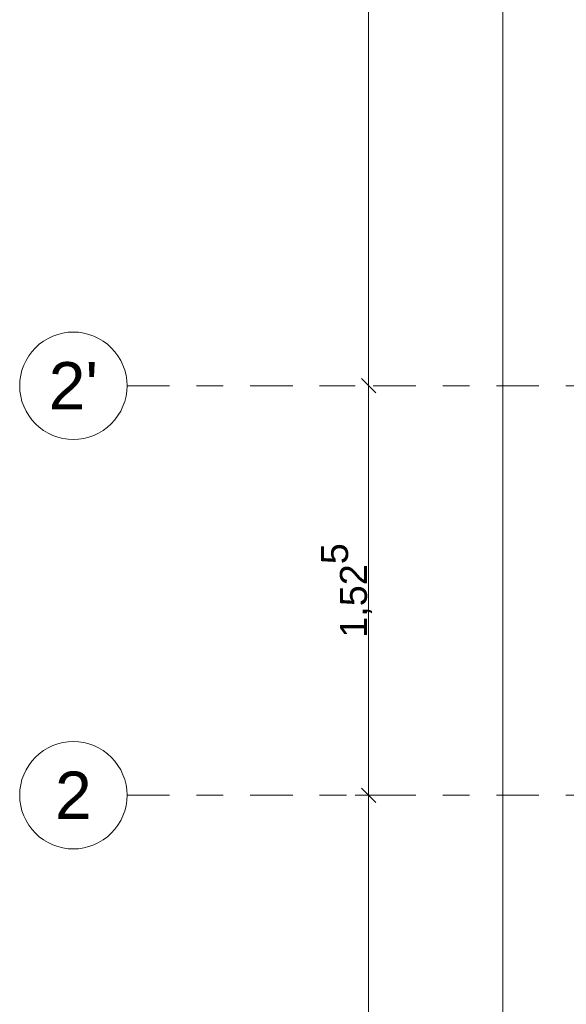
# Model space of a CAD drawing. Header units: metres. Extents: x -180 to 4, y -49 to 6.
# Tile 155 of 256: x -180.07 to -178.03, y -9.48 to -5.81. Entities that reach past the tile are written whole.
import ezdxf

# ---------------------------------------------------------------- set-up
doc = ezdxf.new("R2010")
doc.units = ezdxf.units.M
doc.header["$LTSCALE"] = 0.05
doc.header["$PDMODE"] = 1
doc.header["$PDSIZE"] = -2
doc.linetypes.add('Linienart-53', pattern=[5.291531, 3.175, -1.058062, 0.352704, -0.705764])
doc.layers.get('0').update_dxf_attribs({"lineweight": 25})
doc.layers.add('70 -71 Achsen- 1 Gebäudeachsen', color=7, linetype='Linienart-53', lineweight=18)
doc.layers.add('Keine', color=7, linetype='Continuous', lineweight=9)
doc.layers.add('70 -72 Beschriftung- 1 Beschriftung allgemein', color=7, linetype='Continuous', lineweight=9, true_color=0xff6633)
doc.layers.add('70 -76 Bemaßung- 2 Allgemein', color=7, linetype='Continuous', lineweight=5, true_color=0x6666cc)
doc.styles.add('Arial', font='arial.ttf')
doc.dimstyles.new('k+k_klein', dxfattribs={"dimtxt": 0.100689, "dimasz": 0.05302, "dimexe": 0.05, "dimexo": 0.15, "dimgap": 0.005, "dimtad": 1, "dimdec": 3, "dimtxsty": 'Arial', "dimblk": 'VW_SLASH-2', "dimblk1": 'VW_SLASH-2', "dimblk2": 'VW_SLASH-2', "dimcen": 0, "dimdle": 0.025, "dimadec": 3, "dimazin": 0, "dimtfac": 0.75, "dimtdec": 3, "dimtix": 1, "dimtmove": 0, "dimatfit": 0, "dimldrblk": 'VW_FILLEDARROW', "dimfxl": 0.1, "dimfxlon": 1, "dimfrac": 2, "dimtolj": 1, "dimarcsym": 0})

# ---------------------------------------------------------------- blocks, each defined once
blk = doc.blocks.new('Gruppe-13240')
at = {"layer": '70 -71 Achsen- 1 Gebäudeachsen', "transparency": 33554687}
blk.add_line((-179.668, -7.172), (3.826, -7.172), dxfattribs=at)
at = {"color": 255, "transparency": 33554687}
blk.add_wipeout([(-179.668, -7.172), (-179.669, -7.1916), (-179.6718, -7.2111), (-179.6766, -7.2301), (-179.6832, -7.2486), (-179.6916, -7.2663), (-179.7017, -7.2832), (-179.7134, -7.2989), (-179.7266, -7.3135), (-179.7411, -7.3266), (-179.7569, -7.3383), (-179.7737, -7.3484), (-179.7915, -7.3568), (-179.8099, -7.3634), (-179.829, -7.3682), (-179.8484, -7.3711), (-179.868, -7.372), (-179.8876, -7.3711), (-179.907, -7.3682), (-179.9261, -7.3634), (-179.9445, -7.3568), (-179.9623, -7.3484), (-179.9791, -7.3383), (-179.9949, -7.3266), (-180.0094, -7.3135), (-180.0226, -7.2989), (-180.0343, -7.2832), (-180.0444, -7.2663), (-180.0528, -7.2486), (-180.0594, -7.2301), (-180.0642, -7.2111), (-180.067, -7.1916), (-180.068, -7.172), (-180.067, -7.1524), (-180.0642, -7.133), (-180.0594, -7.114), (-180.0528, -7.0955), (-180.0444, -7.0778), (-180.0343, -7.0609), (-180.0226, -7.0452), (-180.0094, -7.0306), (-179.9949, -7.0174), (-179.9791, -7.0057), (-179.9623, -6.9957), (-179.9445, -6.9873), (-179.9261, -6.9807), (-179.907, -6.9759), (-179.8876, -6.973), (-179.868, -6.972), (-179.8484, -6.973), (-179.829, -6.9759), (-179.8099, -6.9807), (-179.7915, -6.9873), (-179.7737, -6.9957), (-179.7569, -7.0057), (-179.7411, -7.0174), (-179.7266, -7.0306), (-179.7134, -7.0452), (-179.7017, -7.0609), (-179.6916, -7.0778), (-179.6832, -7.0955), (-179.6766, -7.114), (-179.6718, -7.133), (-179.669, -7.1524)], dxfattribs=at).dxf.layer = 'Keine'
at = {"layer": 'Keine', "transparency": 33554687, "flags": 128}
blk.add_lwpolyline([(-179.668, -7.172), (-179.669, -7.1916), (-179.6718, -7.2111), (-179.6766, -7.2301), (-179.6832, -7.2486), (-179.6916, -7.2663), (-179.7017, -7.2832), (-179.7134, -7.2989), (-179.7266, -7.3135), (-179.7411, -7.3266), (-179.7569, -7.3383), (-179.7737, -7.3484), (-179.7915, -7.3568), (-179.8099, -7.3634), (-179.829, -7.3682), (-179.8484, -7.3711), (-179.868, -7.372), (-179.8876, -7.3711), (-179.907, -7.3682), (-179.9261, -7.3634), (-179.9445, -7.3568), (-179.9623, -7.3484), (-179.9791, -7.3383), (-179.9949, -7.3266), (-180.0094, -7.3135), (-180.0226, -7.2989), (-180.0343, -7.2832), (-180.0444, -7.2663), (-180.0528, -7.2486), (-180.0594, -7.2301), (-180.0642, -7.2111), (-180.067, -7.1916), (-180.068, -7.172), (-180.067, -7.1524), (-180.0642, -7.133), (-180.0594, -7.114), (-180.0528, -7.0955), (-180.0444, -7.0778), (-180.0343, -7.0609), (-180.0226, -7.0452), (-180.0094, -7.0306), (-179.9949, -7.0174), (-179.9791, -7.0057), (-179.9623, -6.9957), (-179.9445, -6.9873), (-179.9261, -6.9807), (-179.907, -6.9759), (-179.8876, -6.973), (-179.868, -6.972), (-179.8484, -6.973), (-179.829, -6.9759), (-179.8099, -6.9807), (-179.7915, -6.9873), (-179.7737, -6.9957), (-179.7569, -7.0057), (-179.7411, -7.0174), (-179.7266, -7.0306), (-179.7134, -7.0452), (-179.7017, -7.0609), (-179.6916, -7.0778), (-179.6832, -7.0955), (-179.6766, -7.114), (-179.6718, -7.133), (-179.669, -7.1524)], close=True, dxfattribs=at)
at = {"layer": 'Keine', "transparency": 33554687, "insert": (-179.868, -7.172), "char_height": 0.17621, "attachment_point": 5, "line_spacing_factor": 0.970891, "style": 'Arial'}
blk.add_mtext("2'", dxfattribs=at)
blk = doc.blocks.new('_OG1_2D (2D)')
at = {"layer": '70 -72 Beschriftung- 1 Beschriftung allgemein', "color": 7}
blk.add_blockref('Gruppe-13240', (0, 0), dxfattribs=at)
blk = doc.blocks.new('VW_SLASH-2')
at = {"color": 0, "linetype": 'ByBlock', "lineweight": -2, "transparency": 16777216}
blk.add_line((0.472, 0), (-1, 0), dxfattribs=at)
at = {"color": 0, "lineweight": 5, "transparency": 16777216, "flags": 128}
blk.add_lwpolyline([(0.5, 0.5), (-0.5, -0.5)], dxfattribs=at)
blk = doc.blocks.new('*D16084')
at = {"layer": '70 -76 Bemaßung- 2 Allgemein', "color": 0, "lineweight": -2}
for p, q in [((-178.668, -0.447), (-178.818, -0.447)), ((-178.768, -7.119), (-178.768, -0.5001)), ((-178.618, -7.172), (-178.718, -7.172))]:
    blk.add_line(p, q, dxfattribs=at)
at = {"layer": 'Defpoints', "color": 0}
for p in [(-178.768, -0.447), (-178.268, -0.447), (-178.768, -7.172)]:
    blk.add_point(p, dxfattribs=at)
at = {"layer": '70 -76 Bemaßung- 2 Allgemein', "color": 0, "lineweight": -2, "xscale": 0.05302001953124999, "yscale": 0.05302001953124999, "zscale": 0.05302001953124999}
for p, rotation in [((-178.768, -0.447), 90), ((-178.768, -7.172), 270)]:
    blk.add_blockref('VW_SLASH-2', p, dxfattribs=dict(at, rotation=rotation))
at = {"layer": '70 -76 Bemaßung- 2 Allgemein', "color": 0, "insert": (-178.8502, -3.8095), "char_height": 0.100689, "attachment_point": 5, "rotation": 90, "style": 'Arial'}
blk.add_mtext('\\A1;6,72\\S5^ ;', dxfattribs=at)
blk = doc.blocks.new('VW_FILLEDARROW')
at = {"linetype": 'Continuous', "lineweight": 0, "transparency": 16777216}
blk.add_hatch(color=0, dxfattribs=at).paths.add_polyline_path([(-2.829, 0.758), (0, 0), (-2.829, -0.758)])
at = {"color": 0, "lineweight": 5, "transparency": 16777216, "flags": 128}
blk.add_lwpolyline([(-2.829, 0.758), (0, 0), (-2.829, -0.758)], close=True, dxfattribs=at)
blk = doc.blocks.new('*D16085')
at = {"layer": '70 -76 Bemaßung- 2 Allgemein', "color": 0, "lineweight": -2}
for p, q in [((-178.918, -7.172), (-178.818, -7.172)), ((-178.768, -8.644), (-178.768, -7.2251)), ((-178.668, -8.697), (-178.818, -8.697))]:
    blk.add_line(p, q, dxfattribs=at)
at = {"layer": 'Defpoints', "color": 0}
for p in [(-178.768, -7.172), (-178.768, -7.172), (-178.268, -8.697)]:
    blk.add_point(p, dxfattribs=at)
at = {"layer": '70 -76 Bemaßung- 2 Allgemein', "color": 0, "lineweight": -2, "xscale": 0.05302001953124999, "yscale": 0.05302001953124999, "zscale": 0.05302001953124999}
for p, rotation in [((-178.768, -7.172), 90), ((-178.768, -8.697), 270)]:
    blk.add_blockref('VW_SLASH-2', p, dxfattribs=dict(at, rotation=rotation))
at = {"layer": '70 -76 Bemaßung- 2 Allgemein', "color": 0, "insert": (-178.8502, -7.9345), "char_height": 0.100689, "attachment_point": 5, "rotation": 90, "style": 'Arial'}
blk.add_mtext('\\A1;1,52\\S5^ ;', dxfattribs=at)
blk = doc.blocks.new('*D16086')
at = {"layer": '70 -76 Bemaßung- 2 Allgemein', "color": 0, "lineweight": -2}
for p, q in [((-178.668, -8.697), (-178.818, -8.697)), ((-178.768, -11.644), (-178.768, -8.7501)), ((-178.668, -11.697), (-178.818, -11.697))]:
    blk.add_line(p, q, dxfattribs=at)
at = {"layer": 'Defpoints', "color": 0}
for p in [(-178.768, -8.697), (-178.268, -8.697), (-178.268, -11.697)]:
    blk.add_point(p, dxfattribs=at)
at = {"layer": '70 -76 Bemaßung- 2 Allgemein', "color": 0, "lineweight": -2, "xscale": 0.05302001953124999, "yscale": 0.05302001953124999, "zscale": 0.05302001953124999}
for p, rotation in [((-178.768, -8.697), 90), ((-178.768, -11.697), 270)]:
    blk.add_blockref('VW_SLASH-2', p, dxfattribs=dict(at, rotation=rotation))
at = {"layer": '70 -76 Bemaßung- 2 Allgemein', "color": 0, "insert": (-178.8335, -10.197), "char_height": 0.10069, "attachment_point": 5, "rotation": 90, "style": 'Arial'}
blk.add_mtext('\\A1;3,00', dxfattribs=at)
blk = doc.blocks.new('*D16957')
at = {"layer": '70 -76 Bemaßung- 2 Allgemein', "color": 0, "lineweight": -2}
for p, q in [((-178.168, -0.447), (-178.318, -0.447)), ((-178.268, -31.144), (-178.268, -0.5001)), ((-178.168, -31.197), (-178.318, -31.197))]:
    blk.add_line(p, q, dxfattribs=at)
at = {"layer": 'Defpoints', "color": 0}
for p in [(-178.268, -0.447), (-176.2558, -0.447), (-177.566, -31.197)]:
    blk.add_point(p, dxfattribs=at)
at = {"layer": '70 -76 Bemaßung- 2 Allgemein', "color": 0, "lineweight": -2, "xscale": 0.05302001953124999, "yscale": 0.05302001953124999, "zscale": 0.05302001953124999}
for p, rotation in [((-178.268, -0.447), 90), ((-178.268, -31.197), 270)]:
    blk.add_blockref('VW_SLASH-2', p, dxfattribs=dict(at, rotation=rotation))
at = {"layer": '70 -76 Bemaßung- 2 Allgemein', "color": 0, "insert": (-178.3335, -15.822), "char_height": 0.10069, "attachment_point": 5, "rotation": 90, "style": 'Arial'}
blk.add_mtext('\\A1;30,75', dxfattribs=at)
blk = doc.blocks.new('_Achsen (3D)')
at = {"layer": '70 -71 Achsen- 1 Gebäudeachsen', "transparency": 33554687}
blk.add_line((-179.668, -8.697), (3.826, -8.697), dxfattribs=at)
at = {"color": 255, "transparency": 33554687}
blk.add_wipeout([(-179.668, -8.697), (-179.669, -8.7166), (-179.6718, -8.7361), (-179.6766, -8.7551), (-179.6832, -8.7736), (-179.6916, -8.7913), (-179.7017, -8.8082), (-179.7134, -8.8239), (-179.7266, -8.8385), (-179.7411, -8.8516), (-179.7569, -8.8633), (-179.7737, -8.8734), (-179.7915, -8.8818), (-179.8099, -8.8884), (-179.829, -8.8932), (-179.8484, -8.8961), (-179.868, -8.897), (-179.8876, -8.8961), (-179.907, -8.8932), (-179.9261, -8.8884), (-179.9445, -8.8818), (-179.9623, -8.8734), (-179.9791, -8.8633), (-179.9949, -8.8516), (-180.0094, -8.8385), (-180.0226, -8.8239), (-180.0343, -8.8082), (-180.0444, -8.7913), (-180.0528, -8.7736), (-180.0594, -8.7551), (-180.0642, -8.7361), (-180.067, -8.7166), (-180.068, -8.697), (-180.067, -8.6774), (-180.0642, -8.658), (-180.0594, -8.639), (-180.0528, -8.6205), (-180.0444, -8.6028), (-180.0343, -8.5859), (-180.0226, -8.5702), (-180.0094, -8.5556), (-179.9949, -8.5424), (-179.9791, -8.5307), (-179.9623, -8.5207), (-179.9445, -8.5123), (-179.9261, -8.5057), (-179.907, -8.5009), (-179.8876, -8.498), (-179.868, -8.497), (-179.8484, -8.498), (-179.829, -8.5009), (-179.8099, -8.5057), (-179.7915, -8.5123), (-179.7737, -8.5207), (-179.7569, -8.5307), (-179.7411, -8.5424), (-179.7266, -8.5556), (-179.7134, -8.5702), (-179.7017, -8.5859), (-179.6916, -8.6028), (-179.6832, -8.6205), (-179.6766, -8.639), (-179.6718, -8.658), (-179.669, -8.6774)], dxfattribs=at).dxf.layer = 'Keine'
at = {"layer": 'Keine', "transparency": 33554687, "flags": 128}
blk.add_lwpolyline([(-179.668, -8.697), (-179.669, -8.7166), (-179.6718, -8.7361), (-179.6766, -8.7551), (-179.6832, -8.7736), (-179.6916, -8.7913), (-179.7017, -8.8082), (-179.7134, -8.8239), (-179.7266, -8.8385), (-179.7411, -8.8516), (-179.7569, -8.8633), (-179.7737, -8.8734), (-179.7915, -8.8818), (-179.8099, -8.8884), (-179.829, -8.8932), (-179.8484, -8.8961), (-179.868, -8.897), (-179.8876, -8.8961), (-179.907, -8.8932), (-179.9261, -8.8884), (-179.9445, -8.8818), (-179.9623, -8.8734), (-179.9791, -8.8633), (-179.9949, -8.8516), (-180.0094, -8.8385), (-180.0226, -8.8239), (-180.0343, -8.8082), (-180.0444, -8.7913), (-180.0528, -8.7736), (-180.0594, -8.7551), (-180.0642, -8.7361), (-180.067, -8.7166), (-180.068, -8.697), (-180.067, -8.6774), (-180.0642, -8.658), (-180.0594, -8.639), (-180.0528, -8.6205), (-180.0444, -8.6028), (-180.0343, -8.5859), (-180.0226, -8.5702), (-180.0094, -8.5556), (-179.9949, -8.5424), (-179.9791, -8.5307), (-179.9623, -8.5207), (-179.9445, -8.5123), (-179.9261, -8.5057), (-179.907, -8.5009), (-179.8876, -8.498), (-179.868, -8.497), (-179.8484, -8.498), (-179.829, -8.5009), (-179.8099, -8.5057), (-179.7915, -8.5123), (-179.7737, -8.5207), (-179.7569, -8.5307), (-179.7411, -8.5424), (-179.7266, -8.5556), (-179.7134, -8.5702), (-179.7017, -8.5859), (-179.6916, -8.6028), (-179.6832, -8.6205), (-179.6766, -8.639), (-179.6718, -8.658), (-179.669, -8.6774)], close=True, dxfattribs=at)
at = {"layer": 'Keine', "transparency": 33554687, "insert": (-179.868, -8.697), "char_height": 0.1762, "attachment_point": 5, "line_spacing_factor": 0.970891, "style": 'Arial'}
blk.add_mtext('2', dxfattribs=at)
blk = doc.blocks.new('Gruppe-15230')
at = {"layer": '70 -76 Bemaßung- 2 Allgemein'}
for base, p1, p2, text, picture, middle in [((-178.76799996, -0.44704198), (-178.76799996, -7.17204198), (-178.26799996, -0.44704198), '6,72\\S5^ ;', '*D16084', (-178.8501946, -3.80954198)), ((-178.76799996, -7.17204198), (-178.26799996, -8.69704198), (-178.76799996, -7.17204198), '1,52\\S5^ ;', '*D16085', (-178.8501946, -7.93454198)), ((-178.76799996, -8.69704198), (-178.26799996, -11.69704198), (-178.26799996, -8.69704198), '3,00', '*D16086', (-178.8334635, -10.19704198))]:
    dim = blk.add_linear_dim(base=base, p1=p1, p2=p2, angle=270, text=text, dimstyle='k+k_klein', override={"dimtxt": 0.100689, "dimgap": 0.005, "dimdec": 8, "dimpost": '<>', "dimtxsty": 'Arial', "dimtmove": 2}, dxfattribs=at)
    dim.commit()
    dim.dimension.update_dxf_attribs({"geometry": picture, "text_midpoint": middle})
blk = doc.blocks.new('Gruppe-15270')
at = {"layer": '70 -76 Bemaßung- 2 Allgemein'}
dim = blk.add_linear_dim(base=(-178.268, -0.447), p1=(-177.566, -31.197), p2=(-176.2558, -0.447), angle=270, text='30,75', dimstyle='k+k_klein', override={"dimtxt": 0.100689, "dimgap": 0.005, "dimpost": '<>', "dimtxsty": 'Arial', "dimtmove": 2}, dxfattribs=at)
dim.commit()
dim.dimension.update_dxf_attribs({"geometry": '*D16957', "text_midpoint": (-178.3335, -15.822)})
blk = doc.blocks.new('_OG1_2D Bemaßung_ Beschriftung (2D)')
at = {"layer": '70 -76 Bemaßung- 2 Allgemein'}
for name in ['Gruppe-15270', 'Gruppe-15230']:
    blk.add_blockref(name, (0, 0), dxfattribs=at)

msp = doc.modelspace()

# ---------------------------------------------------------------- block references
at = {"layer": 'Keine', "color": 1}
msp.add_blockref('_OG1_2D (2D)', (0, 0), dxfattribs=at)

# ---------------------------------------------------------------- next in the draw order: block references
msp.add_blockref('_OG1_2D Bemaßung_ Beschriftung (2D)', (0, 0), dxfattribs=at)

# ---------------------------------------------------------------- next in the draw order: block references
msp.add_blockref('_Achsen (3D)', (0, 0), dxfattribs=at)

doc.saveas('drawing.dxf')
